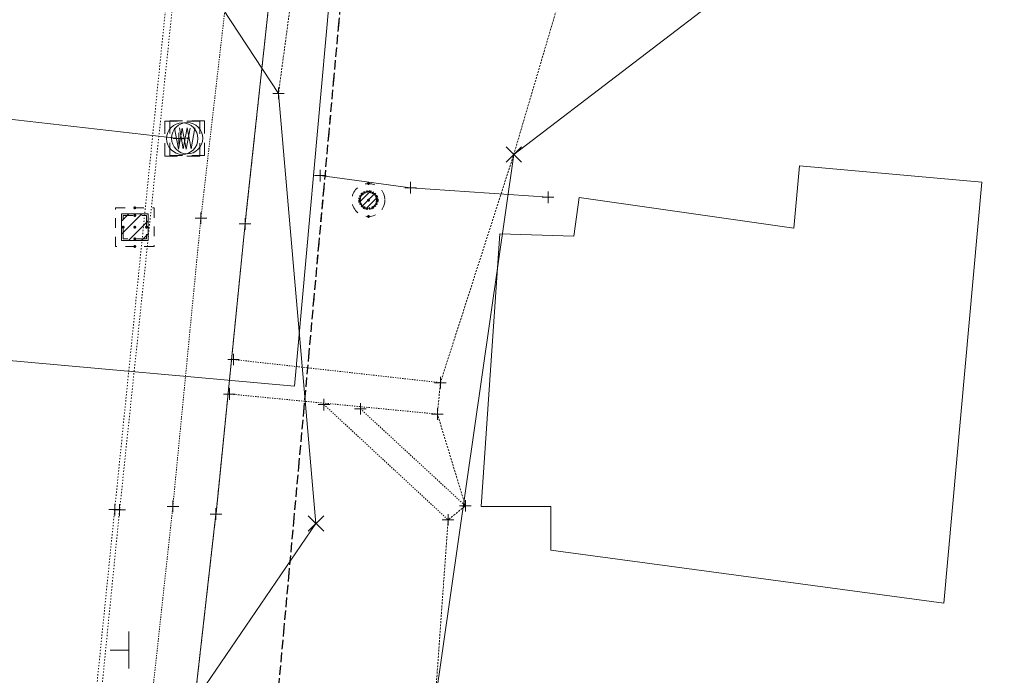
# Model space of a CAD drawing. Header units: feet. Extents: x 1620404 to 1693143, y 557267 to 607752.
# Tile 10 of 107: x 1620938 to 1621023, y 607151 to 607208. Entities that reach past the tile are written whole.
import ezdxf

# ---------------------------------------------------------------- set-up
doc = ezdxf.new("R2010")
doc.units = ezdxf.units.FT
doc.header["$MEASUREMENT"] = 0
for name, pattern in [('constlimit', [0]), ('DGN Style 1', [0.16325, 0.000271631, -0.162979]), ('DGN Style 2', [0.271631, 0.162979, -0.108652]), ('DGN Style 4', [0.434882, 0.217305, -0.108652, 0.000271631, -0.108652]), ('DGN Style 5', [0.190142, 0.081489, -0.108652]), ('DGN Style 6', [0.516643, 0.190142, -0.108652, 0.000271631, -0.108652, 0.000271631, -0.108652]), ('DGN Style 7', [0.543262, 0.244468, -0.108652, 0.081489, -0.108652]), ('drainage01', [1.6, 0.85, -0.75]), ('esmtshex', [4.75, 0.8, -0.325, -0.325, 0.8, -0.3, 0.8, -0.3, 0.8, -0.3]), ('gasex', [0]), ('waterex', [0])]:
    doc.linetypes.add(name, pattern=pattern)
for name, color, linetype, lineweight in [('BD_X_Building', 241, 'Continuous', 0), ('DR_X_Cells', 151, 'DGN Style 2', 0), ('DR_X_Cells (Construction)', 151, 'DGN Style 2', 0), ('DT_X_TIN_Hull', 5, 'Continuous', 0), ('GK_Drainage_Nodes (Construction)', 7, 'Continuous', 53), ('PV_X_Curb', 120, 'DGN Style 1', 0), ('PV_X_Walk', 120, 'DGN Style 5', 0), ('RW_P_Const_Limits', 120, 'constlimit', 0), ('RW_X_Esmt_SH', 6, 'esmtshex', 30), ('SN_X_Public', 3, 'Continuous', 0), ('SV_X_Break_Lines', 4, 'DGN Style 2', 0), ('SV_X_Random_Point (Construction)', 7, 'Continuous', 0), ('UT_X_Gas', 40, 'gasex', 0), ('UT_X_Water', 133, 'waterex', 0), ('UT_X_Water_Cells', 133, 'Continuous', 0), ('UT_X_Water_Cells (Construction)', 133, 'Continuous', 0), ('XS_X_Ground_Line', 3, 'DGN Style 2', 13)]:
    doc.layers.add(name, color=color, linetype=linetype, lineweight=lineweight)
doc.layers.add('SV_X_Shot_Marker (Construction)', color=40, linetype='Continuous', lineweight=0, transparency=0.5)

# ---------------------------------------------------------------- blocks, each defined once
blk = doc.blocks.new('SVPT_484')
at = {"layer": 'SV_X_Shot_Marker (Construction)', "transparency": 33554495}
for p, q in [((-0.025, 0), (0.025, 0)), ((0, 0.025), (0, -0.025))]:
    blk.add_line(p, q, dxfattribs=at)
blk.add_point((0, 0), dxfattribs=at)
blk = doc.blocks.new('SVPT_485')
at = {"layer": 'SV_X_Shot_Marker (Construction)', "transparency": 33554495}
for p, q in [((-0.025, 0), (0.025, 0)), ((0, 0.025), (0, -0.025))]:
    blk.add_line(p, q, dxfattribs=at)
blk.add_point((0, 0), dxfattribs=at)
blk = doc.blocks.new('SVPT_486')
at = {"layer": 'SV_X_Shot_Marker (Construction)', "transparency": 33554495}
for p, q in [((-0.025, 0), (0.025, 0)), ((0, 0.025), (0, -0.025))]:
    blk.add_line(p, q, dxfattribs=at)
blk.add_point((0, 0), dxfattribs=at)
blk = doc.blocks.new('SVPT_487')
at = {"layer": 'SV_X_Shot_Marker (Construction)', "transparency": 33554495}
for p, q in [((-0.025, 0), (0.025, 0)), ((0, 0.025), (0, -0.025))]:
    blk.add_line(p, q, dxfattribs=at)
blk.add_point((0, 0), dxfattribs=at)
blk = doc.blocks.new('SVPT_500')
at = {"layer": 'SV_X_Shot_Marker (Construction)', "transparency": 33554495}
for p, q in [((-0.025, 0), (0.025, 0)), ((0, 0.025), (0, -0.025))]:
    blk.add_line(p, q, dxfattribs=at)
blk.add_point((0, 0), dxfattribs=at)
blk = doc.blocks.new('SVPT_501')
at = {"layer": 'SV_X_Shot_Marker (Construction)', "transparency": 33554495}
for p, q in [((-0.025, 0), (0.025, 0)), ((0, 0.025), (0, -0.025))]:
    blk.add_line(p, q, dxfattribs=at)
blk.add_point((0, 0), dxfattribs=at)
blk = doc.blocks.new('CB22B-X_2')
at = {"layer": 'DR_X_Cells', "color": 151, "linetype": 'Continuous', "lineweight": 0}
for p, q in [((-1.146, -0.613), (0.613, 1.146)), ((-1.146, 0.518), (-0.518, 1.146)), ((-0.547, -1.146), (1.146, 0.547)), ((0.584, -1.146), (1.146, -0.584))]:
    blk.add_line(p, q, dxfattribs=at)
at = {"layer": 'DR_X_Cells', "color": 151, "linetype": 'drainage01', "lineweight": 0}
blk.add_lwpolyline([(-1.667, 1.667), (1.667, 1.667), (1.667, -1.667), (-1.667, -1.667)], close=True, dxfattribs=at)
at = {"layer": 'DR_X_Cells', "color": 151, "linetype": 'Continuous', "lineweight": 0, "flags": 128}
blk.add_lwpolyline([(-1.146, 1.146), (1.146, 1.146), (1.146, -1.146), (-1.146, -1.146)], close=True, dxfattribs=at)
at = {"layer": 'DR_X_Cells (Construction)', "color": 20, "linetype": 'drainage01', "lineweight": 0}
blk.add_lwpolyline([(-1, 1), (1, 1), (1, -1), (-1, -1)], close=True, dxfattribs=at)
at = {"layer": 'GK_Drainage_Nodes (Construction)', "color": 21, "linetype": 'DGN Style 2', "lineweight": 53}
blk.add_point((0, 1.667), dxfattribs=at)
at = {"layer": 'GK_Drainage_Nodes (Construction)', "color": 61, "linetype": 'DGN Style 6', "lineweight": 53}
for p in [(0, 1), (-1, 0), (1, 0), (0, -1)]:
    blk.add_point(p, dxfattribs=at)
at = {"layer": 'GK_Drainage_Nodes (Construction)', "color": 151, "linetype": 'DGN Style 7', "lineweight": 53}
blk.add_point((0, 0), dxfattribs=at)
at = {"layer": 'GK_Drainage_Nodes (Construction)', "color": 21, "linetype": 'DGN Style 5', "lineweight": 53}
blk.add_point((0, 0), dxfattribs=at)
at = {"layer": 'GK_Drainage_Nodes (Construction)', "color": 40, "linetype": 'DGN Style 4', "lineweight": 53}
blk.add_point((0, 0), dxfattribs=at)
at = {"layer": 'GK_Drainage_Nodes (Construction)', "color": 223, "linetype": 'DGN Style 1', "lineweight": 53}
blk.add_point((0, -1.667), dxfattribs=at)
blk = doc.blocks.new('WM_2')
at = {"layer": 'UT_X_Water_Cells', "color": 133, "linetype": 'Continuous', "lineweight": 0, "flags": 128}
for points in [[(-0.02, 0.075), (-0.075, 0.075), (-0.075, 0.02)], [(-0.0333, 0.045), (-0.0167, -0.045), (0, 0.045), (0.0167, -0.045), (0.0333, 0.045)], [(0.075, 0.02), (0.075, 0.075), (0.02, 0.075)], [(-0.075, -0.02), (-0.075, -0.075), (-0.02, -0.075)], [(0.02, -0.075), (0.075, -0.075), (0.075, -0.02)]]:
    blk.add_lwpolyline(points, dxfattribs=at)
at = {"layer": 'UT_X_Water_Cells', "color": 133, "linetype": 'Continuous', "lineweight": 0}
blk.add_circle((0, 0), 0.0675, dxfattribs=at)
at = {"layer": 'UT_X_Water_Cells (Construction)', "color": 133, "linetype": 'Continuous', "lineweight": 30}
blk.add_point((0, 0), dxfattribs=at)
blk = doc.blocks.new('SGN1P_11')
at = {"layer": 'SN_X_Public', "color": 3, "linetype": 'Continuous', "lineweight": 0}
for p, q in [((0, 0.08), (0, -0.08)), ((0, 0), (-0.08, 0))]:
    blk.add_line(p, q, dxfattribs=at)
blk = doc.blocks.new('SVPT_724')
at = {"layer": 'SV_X_Shot_Marker (Construction)', "transparency": 33554495}
for p, q in [((-0.025, 0), (0.025, 0)), ((0, 0.025), (0, -0.025))]:
    blk.add_line(p, q, dxfattribs=at)
blk.add_point((0, 0), dxfattribs=at)
blk = doc.blocks.new('X_130')
at = {"layer": 'SV_X_Random_Point (Construction)', "color": 7, "linetype": 'Continuous', "lineweight": 0, "transparency": 33554559}
for p, q in [((-0.0333, -0.0334), (0.0333, 0.0334)), ((-0.0333, 0.0334), (0.0333, -0.0334))]:
    blk.add_line(p, q, dxfattribs=at)
blk = doc.blocks.new('SVPT_725')
at = {"layer": 'SV_X_Shot_Marker (Construction)', "transparency": 33554495}
for p, q in [((-0.025, 0), (0.025, 0)), ((0, 0.025), (0, -0.025))]:
    blk.add_line(p, q, dxfattribs=at)
blk.add_point((0, 0), dxfattribs=at)
blk = doc.blocks.new('SVPT_726')
at = {"layer": 'SV_X_Shot_Marker (Construction)', "transparency": 33554495}
for p, q in [((-0.025, 0), (0.025, 0)), ((0, 0.025), (0, -0.025))]:
    blk.add_line(p, q, dxfattribs=at)
blk.add_point((0, 0), dxfattribs=at)
blk = doc.blocks.new('CB7-X')
at = {"layer": 'DR_X_Cells', "color": 151, "linetype": 'Continuous', "lineweight": 0}
for p, q in [((-0.734, -0.149), (0.149, 0.734)), ((-0.54, -0.52), (0.52, 0.54)), ((-0.182, -0.728), (0.728, 0.182))]:
    blk.add_line(p, q, dxfattribs=at)
at = {"layer": 'DR_X_Cells', "color": 151, "linetype": 'drainage01', "lineweight": 0}
blk.add_circle((0.001, -0.001), 1.416, dxfattribs=at)
at = {"layer": 'DR_X_Cells', "color": 151, "linetype": 'Continuous', "lineweight": 0}
blk.add_circle((0.001, -0.001), 0.75, dxfattribs=at)
at = {"layer": 'DR_X_Cells (Construction)', "color": 20, "linetype": 'drainage01', "lineweight": 0}
blk.add_circle((0, -0.001), 0.75, dxfattribs=at)
at = {"layer": 'GK_Drainage_Nodes (Construction)', "color": 61, "linetype": 'DGN Style 6', "lineweight": 53}
blk.add_circle((0, -0.001), 0.75, dxfattribs=at)
at = {"layer": 'GK_Drainage_Nodes (Construction)', "color": 21, "linetype": 'DGN Style 2', "lineweight": 53}
blk.add_point((0.001, 1.415), dxfattribs=at)
at = {"layer": 'GK_Drainage_Nodes (Construction)', "color": 151, "linetype": 'DGN Style 7', "lineweight": 53}
blk.add_point((0, -0.001), dxfattribs=at)
at = {"layer": 'GK_Drainage_Nodes (Construction)', "color": 21, "linetype": 'DGN Style 5', "lineweight": 53}
blk.add_point((0, -0.001), dxfattribs=at)
at = {"layer": 'GK_Drainage_Nodes (Construction)', "color": 40, "linetype": 'DGN Style 4', "lineweight": 53}
blk.add_point((0, -0.001), dxfattribs=at)
at = {"layer": 'GK_Drainage_Nodes (Construction)', "color": 223, "linetype": 'DGN Style 1', "lineweight": 53}
blk.add_point((0.001, -1.417), dxfattribs=at)
blk = doc.blocks.new('SVPT_727')
at = {"layer": 'SV_X_Shot_Marker (Construction)', "transparency": 33554495}
for p, q in [((-0.025, 0), (0.025, 0)), ((0, 0.025), (0, -0.025))]:
    blk.add_line(p, q, dxfattribs=at)
blk.add_point((0, 0), dxfattribs=at)
blk = doc.blocks.new('SVPT_728')
at = {"layer": 'SV_X_Shot_Marker (Construction)', "transparency": 33554495}
for p, q in [((-0.025, 0), (0.025, 0)), ((0, 0.025), (0, -0.025))]:
    blk.add_line(p, q, dxfattribs=at)
blk.add_point((0, 0), dxfattribs=at)
blk = doc.blocks.new('SVPT_729')
at = {"layer": 'SV_X_Shot_Marker (Construction)', "transparency": 33554495}
for p, q in [((-0.025, 0), (0.025, 0)), ((0, 0.025), (0, -0.025))]:
    blk.add_line(p, q, dxfattribs=at)
blk.add_point((0, 0), dxfattribs=at)
blk = doc.blocks.new('SVPT_730')
at = {"layer": 'SV_X_Shot_Marker (Construction)', "transparency": 33554495}
for p, q in [((-0.025, 0), (0.025, 0)), ((0, 0.025), (0, -0.025))]:
    blk.add_line(p, q, dxfattribs=at)
blk.add_point((0, 0), dxfattribs=at)
blk = doc.blocks.new('SVPT_731')
at = {"layer": 'SV_X_Shot_Marker (Construction)', "transparency": 33554495}
for p, q in [((-0.025, 0), (0.025, 0)), ((0, 0.025), (0, -0.025))]:
    blk.add_line(p, q, dxfattribs=at)
blk.add_point((0, 0), dxfattribs=at)
blk = doc.blocks.new('SVPT_732')
at = {"layer": 'SV_X_Shot_Marker (Construction)', "transparency": 33554495}
for p, q in [((-0.025, 0), (0.025, 0)), ((0, 0.025), (0, -0.025))]:
    blk.add_line(p, q, dxfattribs=at)
blk.add_point((0, 0), dxfattribs=at)
blk = doc.blocks.new('SVPT_733')
at = {"layer": 'SV_X_Shot_Marker (Construction)', "transparency": 33554495}
for p, q in [((-0.025, 0), (0.025, 0)), ((0, 0.025), (0, -0.025))]:
    blk.add_line(p, q, dxfattribs=at)
blk.add_point((0, 0), dxfattribs=at)
blk = doc.blocks.new('SVPT_734')
at = {"layer": 'SV_X_Shot_Marker (Construction)', "transparency": 33554495}
for p, q in [((-0.025, 0), (0.025, 0)), ((0, 0.025), (0, -0.025))]:
    blk.add_line(p, q, dxfattribs=at)
blk.add_point((0, 0), dxfattribs=at)
blk = doc.blocks.new('SVPT_735')
at = {"layer": 'SV_X_Shot_Marker (Construction)', "transparency": 33554495}
for p, q in [((-0.025, 0), (0.025, 0)), ((0, 0.025), (0, -0.025))]:
    blk.add_line(p, q, dxfattribs=at)
blk.add_point((0, 0), dxfattribs=at)
blk = doc.blocks.new('X_131')
at = {"layer": 'SV_X_Random_Point (Construction)', "color": 7, "linetype": 'Continuous', "lineweight": 0, "transparency": 33554559}
for p, q in [((-0.0333, -0.0334), (0.0333, 0.0334)), ((-0.0333, 0.0334), (0.0333, -0.0334))]:
    blk.add_line(p, q, dxfattribs=at)
blk = doc.blocks.new('*U1168')
at = {"layer": 'DT_X_TIN_Hull', "flags": 128}
for points in [[(-71.037, -263.5), (-65.097, -263.682), (-5.434, -253.645), (-6.055, -259.973), (-6.866, -264.426), (-7.843, -277.739), (-8.225, -280.83), (-9.489, -294.124), (-9.881, -299.477), (1.805, -300.532), (1.892, -299.999), (6.898, -268.595), (17.397, -223.552), (17.933, -221.843), (17.96, -221.392), (24.741, -174.132), (64.093, -144.07)], [(-18.622, 135.131), (-30.085, 103.011), (-30.396, 99.714), (-32.181, 70.758), (-28.812, 29.262), (-31.808, 4.446), (-31.953, 3.238), (-30.126, 2.959), (-25.39, 5.003), (-24.717, 5.331), (15.063, -72.904), (9.574, -91.046), (0.503, -109.555), (-3.706, -156.398), (4.504, -168.887), (7.724, -205.869), (-2.18, -220.371), (-2.522, -221.66), (-4.394, -239.591), (-5.407, -252.135), (-67.292, -244.932), (-67.611, -228.772), (-71.037, -263.5)]]:
    blk.add_lwpolyline(points, dxfattribs=at)
blk = doc.blocks.new('*U1169')
at = {"layer": 'DT_X_TIN_Hull', "flags": 128}
blk.add_lwpolyline([(-283.737, -75.71), (-282.331, -81.304), (-217.692, -104.057), (-142.344, -167.873), (-146.673, -213.688), (-135.193, -297.918), (-84.507, -298.273), (-83.442, -286.622), (-81.164, -261.728), (-81.03, -260.234), (-78.795, -235.339), (-78.511, -232.834), (-75.693, -207.993), (-75.687, -207.931), (-73.185, -183.056), (-73.053, -181.832), (-70.369, -156.977), (-68.84, -139.29), (0.027, -71.147), (23.686, -66.343), (283.737, 24.861)], dxfattribs=at)
blk = doc.blocks.new('SVPT_1083')
at = {"layer": 'SV_X_Shot_Marker (Construction)', "transparency": 33554495}
for p, q in [((-0.025, 0), (0.025, 0)), ((0, 0.025), (0, -0.025))]:
    blk.add_line(p, q, dxfattribs=at)
blk.add_point((0, 0), dxfattribs=at)
blk = doc.blocks.new('WM_5')
at = {"layer": 'UT_X_Water_Cells', "color": 133, "linetype": 'Continuous', "lineweight": 0, "flags": 128}
for points in [[(-0.02, 0.075), (-0.075, 0.075), (-0.075, 0.02)], [(-0.0333, 0.045), (-0.0167, -0.045), (0, 0.045), (0.0167, -0.045), (0.0333, 0.045)], [(0.075, 0.02), (0.075, 0.075), (0.02, 0.075)], [(-0.075, -0.02), (-0.075, -0.075), (-0.02, -0.075)], [(0.02, -0.075), (0.075, -0.075), (0.075, -0.02)]]:
    blk.add_lwpolyline(points, dxfattribs=at)
at = {"layer": 'UT_X_Water_Cells', "color": 133, "linetype": 'Continuous', "lineweight": 0}
blk.add_circle((0, 0), 0.0675, dxfattribs=at)
at = {"layer": 'UT_X_Water_Cells (Construction)', "color": 133, "linetype": 'Continuous', "lineweight": 30}
blk.add_point((0, 0), dxfattribs=at)

msp = doc.modelspace()

# ---------------------------------------------------------------- linework, layer by layer
at = {"layer": 'BD_X_Building'}
for p, q in [((1621004.929, 607195.043), (1621004.444, 607189.66)), ((1621020.602, 607193.631), (1621004.929, 607195.043)), ((1621017.34, 607157.42), (1621020.602, 607193.631)), ((1620985.986, 607192.299), (1620985.513, 607188.992)), ((1621004.444, 607189.66), (1620985.986, 607192.299)), ((1620979.139, 607189.178), (1620977.543, 607165.734)), ((1620985.513, 607188.992), (1620979.139, 607189.178)), ((1620977.543, 607165.734), (1620983.528, 607165.734)), ((1620983.528, 607165.734), (1620983.528, 607161.984)), ((1620983.528, 607161.984), (1621017.34, 607157.42))]:
    msp.add_line(p, q, dxfattribs=at)
at = {"layer": 'PV_X_Curb', "flags": 128}
for points in [[(1620939.332, 607102.063), (1620940.92, 607116.93), (1620943.188, 607137.616), (1620946.023, 607165.474), (1620950.933, 607213.826), (1620951.781, 607219.034), (1620954.204, 607242.887), (1620955.954, 607260.46), (1620955.639, 607260.961), (1620957.386, 607278.266), (1620959.986, 607305.333), (1620962.059, 607324.616), (1620962.544, 607330.827), (1620963.006, 607334.405)], [(1620939.956, 607102.016), (1620941.332, 607116.953), (1620943.694, 607137.889), (1620946.446, 607165.447), (1620951.525, 607213.793), (1620952.029, 607219.114)]]:
    msp.add_lwpolyline(points, dxfattribs=at)
at = {"layer": 'PV_X_Walk', "flags": 128}
for points in [[(1620969.062, 607336.562), (1620968.589, 607330.375), (1620966.698, 607304.551), (1620964.9, 607278.766), (1620963.538, 607258.602), (1620961.586, 607233.799), (1620960.057, 607216.112), (1620957.241, 607190.033), (1620954.733, 607165.096), (1620951.631, 607137.75), (1620949.262, 607111.361), (1620945.919, 607074.816)], [(1620963.621, 607334.668), (1620963.357, 607330.847), (1620960.666, 607305.223), (1620957.998, 607278.121), (1620961.074, 607279.267), (1620959.483, 607258.829), (1620957.594, 607234.128), (1620956.425, 607216.427), (1620953.436, 607190.531), (1620951.026, 607165.749), (1620947.921, 607137.356), (1620945.243, 607111.387), (1620942.421, 607075.264)], [(1620956.242, 607178.38), (1620974.035, 607176.388)], [(1620973.782, 607173.685), (1620955.895, 607175.412)], [(1620964.015, 607174.51), (1620974.702, 607164.594)], [(1620967.16, 607174.139), (1620976.192, 607165.798)]]:
    msp.add_lwpolyline(points, dxfattribs=at)
at = {"layer": 'RW_P_Const_Limits'}
for p, q in [((1620961.48, 607176.074), (1620972.553, 607298.107)), ((1620897.914, 607181.842), (1620961.48, 607176.074))]:
    msp.add_line(p, q, dxfattribs=at)
at = {"layer": 'RW_X_Esmt_SH'}
for p in [(1620953.137, 607073.054), (1620960.103, 607149.827)]:
    msp.add_line(p, (1620975.013, 607314.152), dxfattribs=at)
at = {"layer": 'SV_X_Break_Lines', "flags": 128}
msp.add_lwpolyline([(1620984.729, 607210.858), (1620968.48, 607214.242), (1620961.686, 607212.989), (1620960.112, 607201.258)], dxfattribs=at)
at = {"layer": 'UT_X_Gas', "flags": 128}
msp.add_lwpolyline([(1620983.298, 607192.327), (1620971.48, 607193.144), (1620963.709, 607194.2)], dxfattribs=at)
at = {"layer": 'UT_X_Water', "flags": 128}
msp.add_lwpolyline([(1620924.412, 607200.486), (1620951.528, 607197.384)], dxfattribs=at)
at = {"layer": 'XS_X_Ground_Line', "flags": 128}
msp.add_lwpolyline([(1620746.689, 607297.379), (1620748.095, 607291.785), (1620779.569, 607288.79), (1620808.741, 607301.635), (1620814.86, 607301.894), (1620812.283, 607290.973), (1620815.494, 607284.813), (1620812.734, 607269.032), (1620817.164, 607272.316), (1620822.663, 607273.472), (1620823.777, 607275.409), (1620833.831, 607276.857), (1620842.089, 607280.051), (1620850.734, 607285.069), (1620880.059, 607282.731), (1620881.962, 607280.443), (1620895.902, 607261.523), (1620889.382, 607213.696), (1620888.082, 607205.216), (1620883.753, 607159.401), (1620887.996, 607141.373), (1620888.315, 607125.213), (1620884.571, 607106.645), (1620890.511, 607106.463), (1620889.465, 607094.585), (1620889.25, 607093.707), (1620888.672, 607092.772), (1620887.978, 607092.076), (1620887.071, 607092.006), (1620886.16, 607091.971), (1620885.568, 607088.082), (1620886.654, 607087.902), (1620887.651, 607087.221), (1620888.442, 607085.707), (1620888.506, 607084.888), (1620886.778, 607070.576), (1620890.524, 607069.916), (1620895.233, 607075.171), (1620900.283, 607078.624), (1620900.793, 607078.524), (1620919.758, 607082.46), (1620942.421, 607075.264), (1620945.919, 607074.816), (1620945.726, 607070.668), (1620957.413, 607069.613), (1620957.499, 607070.146), (1620957.496, 607071.987), (1620957.906, 607076.408), (1620958.376, 607081.776), (1620959.258, 607088.255), (1620959.666, 607091.269), (1620962.505, 607101.55), (1620963.872, 607107.921), (1620965.588, 607113.691), (1620965.547, 607113.815), (1620964.075, 607114.367), (1620964.051, 607115.384), (1620972.6, 607145.578), (1620973.005, 607146.593), (1620973.54, 607148.302), (1620973.567, 607148.753), (1620974.702, 607164.594), (1620976.192, 607165.798), (1620973.782, 607173.685), (1620974.035, 607176.388), (1620980.349, 607196.013), (1620984.729, 607210.858), (1620984.874, 607218.044), (1620986.574, 607226.322), (1620992.94, 607228.959), (1621010.774, 607227.179), (1621013.458, 607226.052), (1621020.637, 607226.073), (1621020.734, 607226.201), (1621032.239, 607297.081), (1621054.112, 607306.746), (1621054.931, 607316.441), (1621057.013, 607344.711), (1621054.387, 607377.319), (1621050.594, 607393.13), (1621052.339, 607410.523), (1621046.191, 607417.464), (1621042.617, 607421.609), (1621037.835, 607424.331), (1621033.292, 607433.17), (1620979.512, 607425.149), (1620983.192, 607452.594), (1620985.231, 607472.251), (1620986.351, 607484.731), (1620986.748, 607489.362), (1620988.881, 607514.27), (1620990.903, 607531.605), (1620991.127, 607533.857), (1620993.597, 607558.734), (1620994.28, 607565.511), (1620996.788, 607590.385), (1620998.437, 607605.104), (1621000.336, 607626.565), (1621002.111, 607645.831), (1621002.892, 607654.576), (1620999.135, 607655.949), (1620995.811, 607656.471), (1620995.386, 607656.598), (1620977.877, 607662.074), (1620971.699, 607662.307), (1620960.511, 607670.555), (1620960.109, 607670.677), (1620938.469, 607671.362), (1620937.805, 607643.561), (1620937.135, 607610.92), (1620935.315, 607584.427), (1620928.858, 607551.193), (1620925.198, 607530.235), (1620918.419, 607505.271), (1620916.534, 607497.176), (1620919.823, 607452.032), (1620882.973, 607448.406), (1620871.8, 607449.095), (1620881.045, 607424.843), (1620891.589, 607408.347), (1620892.984, 607397.589), (1620883.102, 607388.071), (1620867.478, 607374.653), (1620865.854, 607373.61), (1620863.634, 607372.487), (1620861.853, 607372.163), (1620859.624, 607372.405), (1620854.922, 607372.936), (1620854.264, 607368.249), (1620850.861, 607368.325), (1620850.305, 607366.436), (1620849.817, 607366.113), (1620847.776, 607364.944), (1620844.436, 607364.027), (1620838.698, 607363.398), (1620830.833, 607363.592), (1620824.924, 607352.991), (1620817.773, 607341.051), (1620800.298, 607333.725), (1620787.71, 607330.391), (1620776.274, 607328.723), (1620765.797, 607328.274), (1620766.505, 607314.621), (1620746.689, 607297.379)], dxfattribs=at)

# ---------------------------------------------------------------- block references
at = {"layer": 'DR_X_Cells', "color": 151, "linetype": 'Continuous', "lineweight": 0}
for name, p in [('CB7-X', (1620967.841, 607192.09)), ('CB22B-X_2', (1620947.744, 607189.758))]:
    msp.add_blockref(name, p, dxfattribs=at)
at = {"layer": 'DT_X_TIN_Hull'}
for name, p in [('*U1169', (1621030.426, 607373.089)), ('*U1168', (1620955.607, 607370.145))]:
    msp.add_blockref(name, p, dxfattribs=at)
at = {"layer": 'SN_X_Public', "color": 3, "linetype": 'Continuous', "lineweight": 0, "xscale": 20, "yscale": 20, "zscale": 20}
msp.add_blockref('SGN1P_11', (1620947.243, 607153.399), dxfattribs=at)
at = {"layer": 'SV_X_Random_Point (Construction)', "color": 7, "linetype": 'Continuous', "lineweight": 0, "transparency": 33554559, "xscale": 20, "yscale": 20, "zscale": 20}
for name, p in [('X_130', (1620980.349, 607196.013)), ('X_131', (1620963.332, 607164.276))]:
    msp.add_blockref(name, p, dxfattribs=at)
at = {"layer": 'SV_X_Shot_Marker (Construction)', "transparency": 33554495, "xscale": 20, "yscale": 20, "zscale": 20}
for name, p in [('SVPT_724', (1620960.112, 607201.258)), ('SVPT_1083', (1620951.528, 607197.384)), ('SVPT_727', (1620963.709, 607194.2)), ('SVPT_726', (1620971.48, 607193.144)), ('SVPT_725', (1620983.298, 607192.327)), ('SVPT_484', (1620953.436, 607190.531)), ('SVPT_485', (1620957.241, 607190.033)), ('SVPT_728', (1620956.242, 607178.38)), ('SVPT_729', (1620974.035, 607176.388)), ('SVPT_731', (1620955.895, 607175.412)), ('SVPT_732', (1620964.015, 607174.51)), ('SVPT_733', (1620967.16, 607174.139)), ('SVPT_730', (1620973.782, 607173.685)), ('SVPT_487', (1620951.026, 607165.749)), ('SVPT_734', (1620976.192, 607165.798)), ('SVPT_500', (1620946.023, 607165.474)), ('SVPT_501', (1620946.446, 607165.447)), ('SVPT_486', (1620954.733, 607165.096)), ('SVPT_735', (1620974.702, 607164.594))]:
    msp.add_blockref(name, p, dxfattribs=at)
at = {"layer": 'UT_X_Water_Cells', "color": 133, "linetype": 'Continuous', "lineweight": 0, "xscale": 20, "yscale": 20, "zscale": 20}
for name, p in [('WM_2', (1620951.835, 607197.371)), ('WM_5', (1620952.255, 607197.408))]:
    msp.add_blockref(name, p, dxfattribs=at)

doc.saveas('drawing.dxf')
